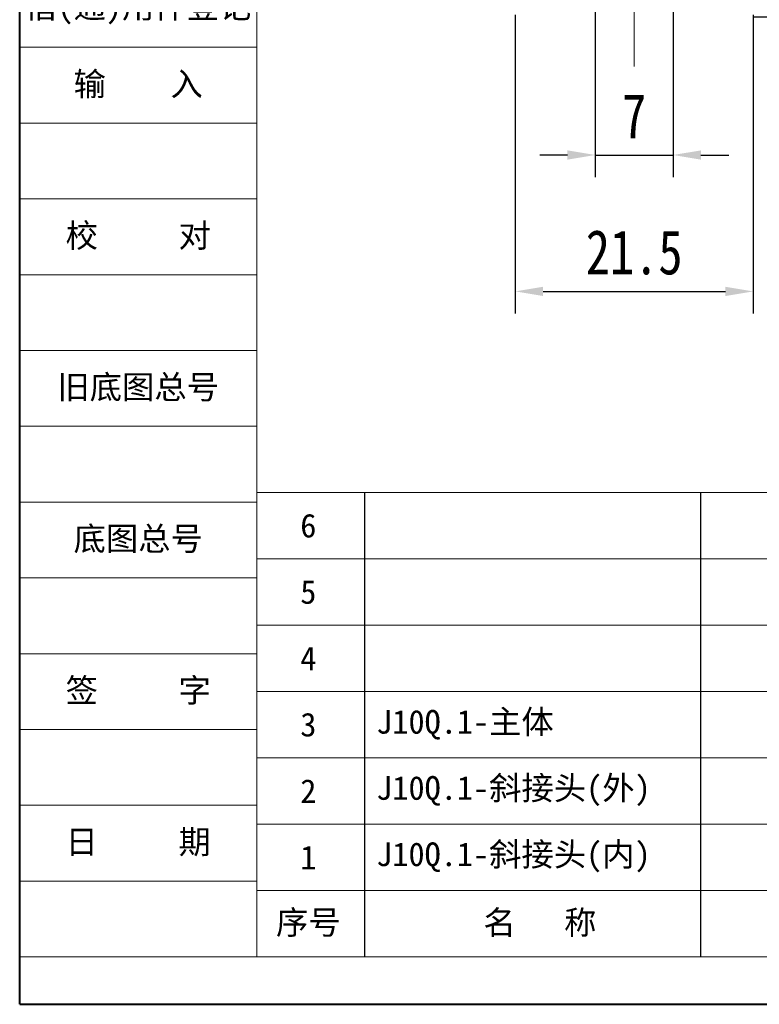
# Model space of a CAD drawing. Header units: millimetres. Extents: x 3186 to 3545, y -371 to -118.
# Tile 1 of 27: x 3186 to 3253, y -371 to -283. Entities that reach past the tile are written whole.
import ezdxf

# ---------------------------------------------------------------- set-up
doc = ezdxf.new("R2010")
doc.units = ezdxf.units.MM
doc.linetypes.add('ACAD_ISO08W100', pattern=[36, 24, -3, 6, -3])
doc.linetypes.add('CENTER', pattern=[0.6, 0.375, -0.075, 0.075, -0.075])
doc.layers.add('中心线', color=1, linetype='CENTER', lineweight=25)
doc.layers.add('标注线', color=7, linetype='Continuous', lineweight=15)
doc.styles.get("Standard").update_dxf_attribs({"font": '仿宋_GB2312.ttf', "width": 0.8})
doc.styles.add('样式 3.5', font='仿宋_GB2312.ttf')
doc.styles.add('样式 6', font='仿宋_GB2312.ttf')
doc.dimstyles.new('副本ISO-10', dxfattribs={"dimtxt": 4, "dimasz": 2.5, "dimexe": 2, "dimexo": 0.625, "dimgap": 1.5, "dimtad": 1, "dimdsep": 46, "dimtxsty": 'Standard', "dimcen": 2.5, "dimadec": 0, "dimazin": 0, "dimtfac": 1, "dimtmove": 0, "dimatfit": 3, "dimfxl": 0, "dimarcsym": 0})

# ---------------------------------------------------------------- blocks, each defined once
blk = doc.blocks.new('*D142')
at = {"color": 0, "lineweight": -2}
for p, q in [((3237.778, -276.021), (3237.778, -296.819)), ((3244.778, -276.021), (3244.778, -296.819)), ((3235.278, -294.819), (3232.778, -294.819)), ((3237.778, -294.819), (3244.778, -294.819)), ((3247.278, -294.819), (3249.778, -294.819))]:
    blk.add_line(p, q, dxfattribs=at)
at = {"color": 0, "lineweight": 9}
for points in [[(3235.278, -294.403), (3235.278, -295.236), (3237.778, -294.819)], [(3247.278, -294.403), (3247.278, -295.236), (3244.778, -294.819)]]:
    blk.add_solid(points, dxfattribs=at)
at = {"layer": 'Defpoints', "color": 0, "lineweight": 9}
for p in [(3237.778, -275.396), (3244.778, -275.396), (3244.778, -294.819)]:
    blk.add_point(p, dxfattribs=at)
at = {"color": 0, "lineweight": 9, "insert": (3241.278, -291.319), "char_height": 4, "attachment_point": 5}
blk.add_mtext('7', dxfattribs=at)
blk = doc.blocks.new('*D143')
at = {"color": 0, "lineweight": -2}
for p, q in [((3230.578, -282.205), (3230.578, -309.093)), ((3251.978, -282.205), (3251.978, -309.093)), ((3233.078, -307.093), (3249.478, -307.093))]:
    blk.add_line(p, q, dxfattribs=at)
at = {"color": 0, "lineweight": 9}
for points in [[(3233.078, -306.677), (3233.078, -307.51), (3230.578, -307.093)], [(3249.478, -306.677), (3249.478, -307.51), (3251.978, -307.093)]]:
    blk.add_solid(points, dxfattribs=at)
at = {"layer": 'Defpoints', "color": 0, "lineweight": 9}
for p in [(3230.578, -281.58), (3251.978, -281.58), (3251.978, -307.093)]:
    blk.add_point(p, dxfattribs=at)
at = {"color": 0, "lineweight": 9, "insert": (3241.278, -303.593), "char_height": 4, "attachment_point": 5}
blk.add_mtext('21.5', dxfattribs=at)
blk = doc.blocks.new('*D147')
at = {"color": 0, "lineweight": -2}
for p, q in [((3265.384, -272.896), (3265.384, -270.396)), ((3245.603, -275.396), (3267.384, -275.396)), ((3265.384, -275.396), (3265.384, -282.396)), ((3251.982, -282.396), (3267.384, -282.396)), ((3265.384, -284.896), (3265.384, -287.396))]:
    blk.add_line(p, q, dxfattribs=at)
at = {"color": 0, "lineweight": 9}
for points in [[(3264.968, -272.896), (3265.801, -272.896), (3265.384, -275.396)], [(3264.968, -284.896), (3265.801, -284.896), (3265.384, -282.396)]]:
    blk.add_solid(points, dxfattribs=at)
at = {"layer": 'Defpoints', "color": 0, "lineweight": 9}
for p in [(3244.978, -275.396), (3251.357, -282.396), (3265.384, -282.396)]:
    blk.add_point(p, dxfattribs=at)
at = {"color": 0, "lineweight": 9, "insert": (3261.884, -278.896), "char_height": 4, "attachment_point": 5, "rotation": 90}
blk.add_mtext('7', dxfattribs=at)

msp = doc.modelspace()

# ---------------------------------------------------------------- linework, layer by layer
at = {"color": 7, "lineweight": 40}
for q in [(3186.007, -117.993), (3544.149, -371.251)]:
    msp.add_line((3186.007, -371.251), q, dxfattribs=at)
at = {"color": 7, "lineweight": 13}
for q in [(3207.325, -122.257), (3386.396, -366.987)]:
    msp.add_line((3207.325, -366.987), q, dxfattribs=at)
at = {"color": 7, "lineweight": 15}
for p, q in [((3186.007, -285.126), (3207.325, -285.126)), ((3186.007, -291.948), (3207.325, -291.948)), ((3186.007, -298.77), (3207.325, -298.77)), ((3186.007, -305.591), (3207.325, -305.591)), ((3186.007, -312.413), (3207.325, -312.413)), ((3186.007, -319.235), (3207.325, -319.235)), ((3186.007, -326.057), (3207.325, -326.057)), ((3207.325, -325.204), (3348.864, -325.204)), ((3207.325, -331.173), (3348.864, -331.173)), ((3186.007, -332.878), (3207.325, -332.878)), ((3207.325, -337.142), (3348.864, -337.142)), ((3186.007, -339.7), (3207.325, -339.7)), ((3207.325, -343.111), (3348.864, -343.111)), ((3186.007, -346.522), (3207.325, -346.522)), ((3207.325, -349.08), (3348.864, -349.08)), ((3186.007, -353.344), (3207.325, -353.344)), ((3207.325, -355.049), (3348.864, -355.049)), ((3186.007, -360.165), (3207.325, -360.165)), ((3207.325, -361.018), (3386.396, -361.018)), ((3186.007, -366.987), (3207.325, -366.987))]:
    msp.add_line(p, q, dxfattribs=at)
at = {"color": 7}
for p, q in [((3217.034, -325.204), (3217.034, -366.987)), ((3247.248, -325.204), (3247.248, -366.987))]:
    msp.add_line(p, q, dxfattribs=at)
at = {"layer": '中心线', "linetype": 'ACAD_ISO08W100', "lineweight": 13, "ltscale": 0.5}
msp.add_line((3241.278, -286.856), (3241.278, -248.478), dxfattribs=at)

# ---------------------------------------------------------------- texts
at = {"color": 7, "linetype": 'CENTER', "lineweight": 18, "char_height": 2.1318, "width": 21.31797, "attachment_point": 5, "style": '样式 3.5'}
for s, insert in [('{\\fSimSun|b0|i0|c134|p2;借}({\\fSimSun|b0|i0|c134|p2;通}){\\fSimSun|b0|i0|c134|p2;用件登记}', (3196.666, -281.715)), ('\\f宋体|b0|i0|c134|p2;校     对', (3196.666, -302.181)), ('\\f宋体|b0|i0|c134|p2;旧底图总号', (3196.666, -315.824)), ('\\f宋体|b0|i0|c134|p2;底图总号', (3196.666, -329.468)), ('\\f宋体|b0|i0|c134|p2;签     字', (3196.666, -343.111)), ('\\f宋体|b0|i0|c134|p2;日     期', (3196.666, -356.755))]:
    msp.add_mtext(s, dxfattribs=dict(at, insert=insert))
at = {"color": 7, "lineweight": 18, "insert": (3196.666, -288.537), "char_height": 2.1318, "width": 21.31797, "attachment_point": 5, "style": '样式 3.5'}
msp.add_mtext('{\\fSimSun|b0|i0|c134|p2;输    入}', dxfattribs=at)
at = {"layer": '标注线', "color": 7, "lineweight": 18, "char_height": 1.53489, "style": '样式 6'}
for s, insert, width, attachment_point in [('{\\H1.389x;6}', (3211.97, -328.188), 10.23263, 5), ('{\\H1.389x;5}', (3211.97, -334.158), 10.23263, 5), ('{\\H1.389x;4}', (3211.97, -340.127), 10.23263, 5), ('{\\H1.389x;3}', (3211.97, -346.096), 10.23263, 5), ('{\\H1.389x;J10Q.1-主体}', (3218.077, -346.096), 29.52939, 4), ('{\\H1.389x;J10Q.1-斜接头(外)}', (3218.077, -352.065), 38.36822, 4), ('{\\H1.389x;2}', (3211.97, -352.065), 10.23263, 5), ('{\\H1.389x;1}', (3211.97, -358.034), 10.23263, 5), ('{\\H1.389x;J10Q.1-斜接头(内)}', (3218.077, -358.034), 36.39405, 4), ('{\\H1.389x;序号}', (3211.97, -364.003), 10.23263, 5), ('{\\H1.389x;名   称}', (3232.798, -364.003), 20.41409, 5)]:
    msp.add_mtext(s, dxfattribs=dict(at, insert=insert, width=width, attachment_point=attachment_point))

# ---------------------------------------------------------------- dimensions: what is measured, and where the dimension line sits
at = {"color": 5, "lineweight": 9}
dim = msp.add_linear_dim(base=(3265.384, -282.396), p1=(3244.978, -275.396), p2=(3251.357, -282.396), angle=90, dimstyle='副本ISO-10', dxfattribs=at)
dim.commit()
dim.dimension.update_dxf_attribs({"geometry": '*D147', "text_midpoint": (3261.884, -278.896)})
dim = msp.add_linear_dim(base=(3244.778, -294.819), p1=(3237.778, -275.396), p2=(3244.778, -275.396), dimstyle='副本ISO-10', dxfattribs=at)
dim.commit()
dim.dimension.update_dxf_attribs({"geometry": '*D142', "text_midpoint": (3241.278, -291.319)})
dim = msp.add_linear_dim(base=(3251.978, -307.093), p1=(3230.578, -281.58), p2=(3251.978, -281.58), text='21.5', dimstyle='副本ISO-10', dxfattribs=at)
dim.commit()
dim.dimension.update_dxf_attribs({"geometry": '*D143', "text_midpoint": (3241.278, -303.593)})

doc.saveas('drawing.dxf')
